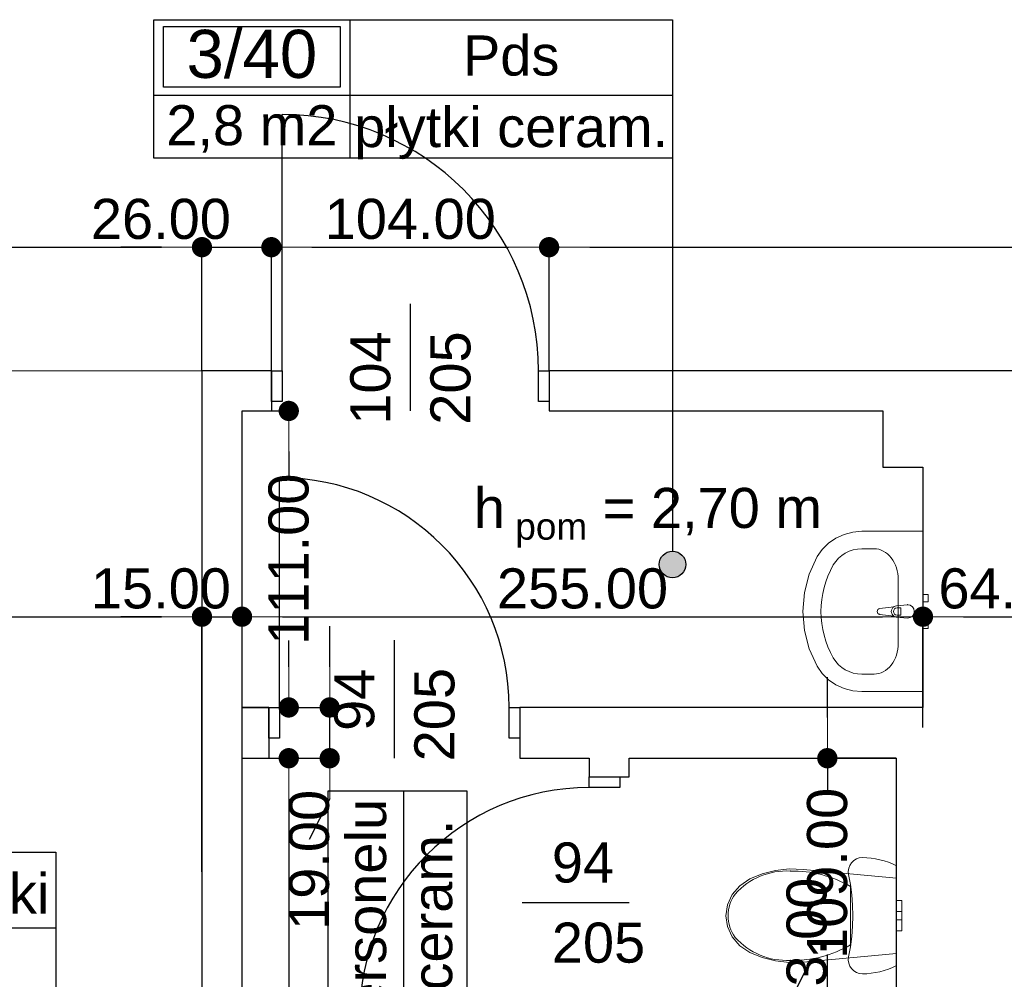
# Model space of a CAD drawing. Header units: millimetres. Extents: x -175445 to -20415, y -559200 to 231527.
# Tile 167 of 256: x -127893 to -124206, y -99254 to -95662. Entities that reach past the tile are written whole.
import ezdxf
from ezdxf.enums import TextEntityAlignment as Align

# ---------------------------------------------------------------- set-up
doc = ezdxf.new("R2010")
doc.units = ezdxf.units.MM
doc.header["$MEASUREMENT"] = 0
for name, color, linetype in [('Drzwi', 7, 'Continuous'), ('Linia', 7, 'Continuous'), ('Obiekt', 7, 'Continuous'), ('Polilinia', 7, 'Continuous'), ('Strefa', 7, 'Continuous'), ('Słup', 7, 'Continuous'), ('Tekst', 7, 'Continuous'), ('Wymiary', 63, 'Continuous'), ('Ściana', 7, 'Continuous')]:
    doc.layers.add(name, color=color, linetype=linetype)
doc.styles.add('Arial', font='txt')
doc.styles.add('Times new roman', font='txt')
doc.dimstyles.new('GENERATED_STYLE__1', dxfattribs={"dimtxt": 150, "dimasz": 152, "dimexe": 0.18, "dimexo": 0, "dimgap": 0.09, "dimtad": 1, "dimtih": 1, "dimtoh": 1, "dimlfac": 0.1, "dimzin": 0, "dimdsep": 46, "dimtxsty": 'Arial', "dimblk": 'ARROWHEAD_11', "dimblk1": 'ARROWHEAD_11', "dimblk2": 'ARROWHEAD_11', "dimcen": 0.09, "dimclrd": 114, "dimclre": 114, "dimclrt": 114, "dimazin": 0, "dimtfac": 1, "dimtdec": 4, "dimtmove": 0, "dimatfit": 3, "dimfxl": 1, "dimtolj": 1, "dimtzin": 0, "dimarcsym": 0})
doc.dimstyles.new('GENERATED_STYLE__3', dxfattribs={"dimtxt": 150, "dimasz": 152, "dimexe": 0.18, "dimexo": 0, "dimgap": 0.09, "dimtad": 1, "dimlfac": 0.1, "dimzin": 0, "dimdsep": 46, "dimtxsty": 'Arial', "dimblk": 'ARROWHEAD_11', "dimblk1": 'ARROWHEAD_11', "dimblk2": 'ARROWHEAD_11', "dimcen": 0.09, "dimclrd": 114, "dimclre": 114, "dimclrt": 114, "dimazin": 0, "dimtfac": 1, "dimtdec": 4, "dimtmove": 2, "dimatfit": 3, "dimfxl": 1, "dimtolj": 1, "dimtzin": 0, "dimarcsym": 0})

# ---------------------------------------------------------------- blocks, each defined once
blk = doc.blocks.new('Pds_3_40_42', base_point=(-120964.1, 32971))
at = {"layer": 'Strefa'}
for p, q in [((-121698.2, 33253.9), (-119756, 33253.9)), ((-121698.2, 32735.3), (-121698.2, 33253.9)), ((-121661.5, 33227.9), (-121000.8, 33227.9)), ((-121661.5, 33001.6), (-121661.5, 33227.9)), ((-121000.8, 33227.9), (-121000.8, 33001.6)), ((-120964.1, 33253.9), (-120964.1, 32735.3)), ((-119756, 33253.9), (-119756, 32735.3)), ((-121000.8, 33001.6), (-121661.5, 33001.6)), ((-121698.2, 32971), (-119756, 32971)), ((-119756, 32735.3), (-121698.2, 32735.3))]:
    blk.add_line(p, q, dxfattribs=at)
at = {"layer": 'Strefa', "style": 'Arial'}
for tag, height, p in [('ROOM_NUMBER', 180, (-121331.2, 33126)), ('ROOM_NAME', 150, (-120360.1, 33119.8)), ('ROOM_CALC_AREA', 150, (-121331.2, 32859)), ('floor_f', 150, (-120360.1, 32851.9))]:
    blk.add_attdef(tag, text='', height=height, dxfattribs=at).set_placement(p, align=Align.MIDDLE_CENTER)
blk = doc.blocks.new('WC personelu_3_41_43', base_point=(-120761.9, 29002.4))
at = {"layer": 'Strefa'}
for p, q in [((-121044.8, 28268.3), (-121044.8, 30367.5)), ((-121044.8, 30367.5), (-120526.2, 30367.5)), ((-120761.9, 28268.3), (-120761.9, 30367.5)), ((-120526.2, 30367.5), (-120526.2, 28268.3)), ((-121044.8, 29002.4), (-120526.2, 29002.4)), ((-121018.8, 28305), (-121018.8, 28965.7)), ((-121018.8, 28965.7), (-120792.6, 28965.7)), ((-120792.6, 28965.7), (-120792.6, 28305)), ((-120792.6, 28305), (-121018.8, 28305)), ((-120526.2, 28268.3), (-121044.8, 28268.3))]:
    blk.add_line(p, q, dxfattribs=at)
at = {"layer": 'Strefa', "style": 'Arial'}
for tag, height, p in [('ROOM_NAME', 150, (-120903.3, 29673.1)), ('floor_f', 150, (-120655.8, 29671.9)), ('ROOM_NUMBER', 180, (-120908.1, 28644.2)), ('ROOM_CALC_AREA', 150, (-120655.8, 28642.7))]:
    blk.add_attdef(tag, text='', height=height, rotation=90, dxfattribs=at).set_placement(p, align=Align.MIDDLE_CENTER)
blk = doc.blocks.new('Punkt pielęgniarski_3_42_44', base_point=(-123872.4, 29854.3))
at = {"layer": 'Strefa'}
for p, q in [((-124651.5, 30137.2), (-122065.2, 30137.2)), ((-124651.5, 29618.6), (-124651.5, 30137.2)), ((-123872.4, 30137.2), (-123872.4, 29618.6)), ((-122065.2, 30137.2), (-122065.2, 29618.6)), ((-124612.5, 30111.2), (-123911.4, 30111.2)), ((-124612.5, 29884.9), (-124612.5, 30111.2)), ((-123911.4, 30111.2), (-123911.4, 29884.9)), ((-123911.4, 29884.9), (-124612.5, 29884.9)), ((-124651.5, 29854.3), (-122065.2, 29854.3)), ((-122065.2, 29618.6), (-124651.5, 29618.6))]:
    blk.add_line(p, q, dxfattribs=at)
at = {"layer": 'Strefa', "style": 'Arial'}
for tag, height, p in [('ROOM_NUMBER', 180, (-124261.9, 30009.3)), ('ROOM_NAME', 150, (-122968.8, 29982.7)), ('floor_f', 150, (-122968.8, 29755.6)), ('ROOM_CALC_AREA', 150, (-124261.9, 29742.3))]:
    blk.add_attdef(tag, text='', height=height, dxfattribs=at).set_placement(p, align=Align.MIDDLE_CENTER)
blk = doc.blocks.new('ARROWHEAD_11')
at = {"color": 0, "linetype": 'Continuous', "lineweight": 0}
blk.add_line((0, 0), (-1, 0), dxfattribs=at)
at = {"color": 0, "linetype": 'Continuous', "lineweight": 0, "const_width": 0.25, "flags": 128}
blk.add_lwpolyline([(-0.125, 0, 1), (0.125, 0, 1)], format="xyb", close=True, dxfattribs=at)
blk = doc.blocks.new('*D3585')
at = {"layer": 'Defpoints', "color": 0}
for p in [(-127210.7, -96513.6), (-131190.7, -96966.6), (-127210.7, -96976.6)]:
    blk.add_point(p, dxfattribs=at)
at = {"layer": 'Wymiary', "color": 114, "lineweight": -2}
for p, q in [((-131190.7, -96966.6), (-131190.7, -96513.5)), ((-131038.7, -96513.6), (-127362.7, -96513.6)), ((-127210.7, -96976.6), (-127210.7, -96513.5))]:
    blk.add_line(p, q, dxfattribs=at)
at = {"layer": 'Wymiary', "color": 114, "lineweight": -2, "xscale": 152, "yscale": 152, "zscale": 152, "rotation": 180}
blk.add_blockref('ARROWHEAD_11', (-131190.7, -96513.6), dxfattribs=at)
at = {"layer": 'Wymiary', "color": 114, "lineweight": -2, "xscale": 152, "yscale": 152, "zscale": 152}
blk.add_blockref('ARROWHEAD_11', (-127210.7, -96513.6), dxfattribs=at)
at = {"layer": 'Wymiary', "color": 114, "lineweight": 13, "insert": (-129314.6, -96408.6), "char_height": 150, "attachment_point": 5, "style": 'Arial'}
blk.add_mtext('\\A1;398.00', dxfattribs=at)
blk = doc.blocks.new('*D3586')
at = {"layer": 'Defpoints', "color": 0}
for p in [(-126950.7, -96513.6), (-127210.7, -96976.6), (-126950.7, -96976.6)]:
    blk.add_point(p, dxfattribs=at)
at = {"layer": 'Wymiary', "color": 114, "lineweight": -2}
for p, q in [((-127362.7, -96513.6), (-127514.7, -96513.6)), ((-127210.7, -96976.6), (-127210.7, -96513.5)), ((-127210.7, -96513.6), (-126950.7, -96513.6)), ((-126950.7, -96976.6), (-126950.7, -96513.5)), ((-126798.7, -96513.6), (-126646.7, -96513.6))]:
    blk.add_line(p, q, dxfattribs=at)
at = {"layer": 'Wymiary', "color": 114, "lineweight": -2, "xscale": 152, "yscale": 152, "zscale": 152}
blk.add_blockref('ARROWHEAD_11', (-127210.7, -96513.6), dxfattribs=at)
at = {"layer": 'Wymiary', "color": 114, "lineweight": -2, "xscale": 152, "yscale": 152, "zscale": 152, "rotation": 180}
blk.add_blockref('ARROWHEAD_11', (-126950.7, -96513.6), dxfattribs=at)
at = {"layer": 'Wymiary', "color": 114, "lineweight": 13, "insert": (-127364.6, -96408.6), "char_height": 150, "attachment_point": 5, "style": 'Arial'}
blk.add_mtext('\\A1;26.00', dxfattribs=at)
blk = doc.blocks.new('*D3587')
at = {"layer": 'Defpoints', "color": 0}
for p in [(-125910.7, -96513.6), (-126950.7, -96976.6), (-125910.7, -96976.6)]:
    blk.add_point(p, dxfattribs=at)
at = {"layer": 'Wymiary', "color": 114, "lineweight": -2}
for p, q in [((-126950.7, -96976.6), (-126950.7, -96513.5)), ((-126798.7, -96513.6), (-126062.7, -96513.6)), ((-125910.7, -96976.6), (-125910.7, -96513.5))]:
    blk.add_line(p, q, dxfattribs=at)
at = {"layer": 'Wymiary', "color": 114, "lineweight": -2, "xscale": 152, "yscale": 152, "zscale": 152, "rotation": 180}
blk.add_blockref('ARROWHEAD_11', (-126950.7, -96513.6), dxfattribs=at)
at = {"layer": 'Wymiary', "color": 114, "lineweight": -2, "xscale": 152, "yscale": 152, "zscale": 152}
blk.add_blockref('ARROWHEAD_11', (-125910.7, -96513.6), dxfattribs=at)
at = {"layer": 'Wymiary', "color": 114, "lineweight": 13, "insert": (-126430.7, -96408.6), "char_height": 150, "attachment_point": 5, "style": 'Arial'}
blk.add_mtext('\\A1;104.00', dxfattribs=at)
blk = doc.blocks.new('*D3588')
at = {"layer": 'Defpoints', "color": 0}
for p in [(-121790.7, -96513.6), (-125910.7, -96976.6), (-121790.7, -96976.6)]:
    blk.add_point(p, dxfattribs=at)
at = {"layer": 'Wymiary', "color": 114, "lineweight": -2}
for p, q in [((-125910.7, -96976.6), (-125910.7, -96513.5)), ((-125758.7, -96513.6), (-121942.7, -96513.6)), ((-121790.7, -96976.6), (-121790.7, -96513.5))]:
    blk.add_line(p, q, dxfattribs=at)
at = {"layer": 'Wymiary', "color": 114, "lineweight": -2, "xscale": 152, "yscale": 152, "zscale": 152, "rotation": 180}
blk.add_blockref('ARROWHEAD_11', (-125910.7, -96513.6), dxfattribs=at)
at = {"layer": 'Wymiary', "color": 114, "lineweight": -2, "xscale": 152, "yscale": 152, "zscale": 152}
blk.add_blockref('ARROWHEAD_11', (-121790.7, -96513.6), dxfattribs=at)
at = {"layer": 'Wymiary', "color": 114, "lineweight": 13, "insert": (-123850.7, -96408.6), "char_height": 150, "attachment_point": 5, "style": 'Arial'}
blk.add_mtext('\\A1;412.00', dxfattribs=at)
blk = doc.blocks.new('*D3619')
at = {"layer": 'Defpoints', "color": 0}
for p in [(-131330.7, -96966.6), (-127210.7, -97896.9), (-127210.7, -98851.6)]:
    blk.add_point(p, dxfattribs=at)
at = {"layer": 'Wymiary', "color": 114, "lineweight": -2}
for p, q in [((-131330.7, -96966.6), (-131330.7, -97897.1)), ((-131178.7, -97896.9), (-127362.7, -97896.9)), ((-127210.7, -98851.6), (-127210.7, -97896.7))]:
    blk.add_line(p, q, dxfattribs=at)
at = {"layer": 'Wymiary', "color": 114, "lineweight": -2, "xscale": 152, "yscale": 152, "zscale": 152, "rotation": 180}
blk.add_blockref('ARROWHEAD_11', (-131330.7, -97896.9), dxfattribs=at)
at = {"layer": 'Wymiary', "color": 114, "lineweight": -2, "xscale": 152, "yscale": 152, "zscale": 152}
blk.add_blockref('ARROWHEAD_11', (-127210.7, -97896.9), dxfattribs=at)
at = {"layer": 'Wymiary', "color": 114, "lineweight": 13, "insert": (-129384.6, -97791.9), "char_height": 150, "attachment_point": 5, "style": 'Arial'}
blk.add_mtext('\\A1;412.00', dxfattribs=at)
blk = doc.blocks.new('*D3620')
at = {"layer": 'Defpoints', "color": 0}
for p in [(-127060.7, -97896.9), (-127210.7, -98851.6), (-127060.7, -98851.6)]:
    blk.add_point(p, dxfattribs=at)
at = {"layer": 'Wymiary', "color": 114, "lineweight": -2}
for p, q in [((-127362.7, -97896.9), (-127514.7, -97896.9)), ((-127210.7, -98851.6), (-127210.7, -97896.7)), ((-127210.7, -97896.9), (-127060.7, -97896.9)), ((-127060.7, -98851.6), (-127060.7, -97896.7)), ((-126908.7, -97896.9), (-126756.7, -97896.9))]:
    blk.add_line(p, q, dxfattribs=at)
at = {"layer": 'Wymiary', "color": 114, "lineweight": -2, "xscale": 152, "yscale": 152, "zscale": 152}
blk.add_blockref('ARROWHEAD_11', (-127210.7, -97896.9), dxfattribs=at)
at = {"layer": 'Wymiary', "color": 114, "lineweight": -2, "xscale": 152, "yscale": 152, "zscale": 152, "rotation": 180}
blk.add_blockref('ARROWHEAD_11', (-127060.7, -97896.9), dxfattribs=at)
at = {"layer": 'Wymiary', "color": 114, "lineweight": 13, "insert": (-127364.6, -97791.9), "char_height": 150, "attachment_point": 5, "style": 'Arial'}
blk.add_mtext('\\A1;15.00', dxfattribs=at)
blk = doc.blocks.new('*D3621')
at = {"layer": 'Defpoints', "color": 0}
for p in [(-124510.7, -97896.9), (-124510.7, -98311.6), (-127060.7, -98851.6)]:
    blk.add_point(p, dxfattribs=at)
at = {"layer": 'Wymiary', "color": 114, "lineweight": -2}
for p, q in [((-127060.7, -98851.6), (-127060.7, -97896.7)), ((-126908.7, -97896.9), (-124662.7, -97896.9)), ((-124510.7, -98311.6), (-124510.7, -97896.7))]:
    blk.add_line(p, q, dxfattribs=at)
at = {"layer": 'Wymiary', "color": 114, "lineweight": -2, "xscale": 152, "yscale": 152, "zscale": 152, "rotation": 180}
blk.add_blockref('ARROWHEAD_11', (-127060.7, -97896.9), dxfattribs=at)
at = {"layer": 'Wymiary', "color": 114, "lineweight": -2, "xscale": 152, "yscale": 152, "zscale": 152}
blk.add_blockref('ARROWHEAD_11', (-124510.7, -97896.9), dxfattribs=at)
at = {"layer": 'Wymiary', "color": 114, "lineweight": 13, "insert": (-125785.7, -97791.9), "char_height": 150, "attachment_point": 5, "style": 'Arial'}
blk.add_mtext('\\A1;255.00', dxfattribs=at)
blk = doc.blocks.new('*D3622')
at = {"layer": 'Defpoints', "color": 0}
for p in [(-123870.7, -97126.6), (-123870.7, -97896.9), (-124510.7, -98311.6)]:
    blk.add_point(p, dxfattribs=at)
at = {"layer": 'Wymiary', "color": 114, "lineweight": -2}
for p, q in [((-123870.7, -97126.6), (-123870.7, -97897.1)), ((-124510.7, -98311.6), (-124510.7, -97896.7)), ((-124358.7, -97896.9), (-124022.7, -97896.9))]:
    blk.add_line(p, q, dxfattribs=at)
at = {"layer": 'Wymiary', "color": 114, "lineweight": -2, "xscale": 152, "yscale": 152, "zscale": 152, "rotation": 180}
blk.add_blockref('ARROWHEAD_11', (-124510.7, -97896.9), dxfattribs=at)
at = {"layer": 'Wymiary', "color": 114, "lineweight": -2, "xscale": 152, "yscale": 152, "zscale": 152}
blk.add_blockref('ARROWHEAD_11', (-123870.7, -97896.9), dxfattribs=at)
at = {"layer": 'Wymiary', "color": 114, "lineweight": 13, "insert": (-124190.7, -97791.9), "char_height": 150, "attachment_point": 5, "style": 'Arial'}
blk.add_mtext('\\A1;64.00', dxfattribs=at)
blk = doc.blocks.new('*D3685')
at = {"layer": 'Defpoints', "color": 0}
for p in [(-127060.7, -98426.6), (-126885.7, -98426.6), (-127060.7, -100726.6)]:
    blk.add_point(p, dxfattribs=at)
at = {"layer": 'Wymiary', "color": 114, "lineweight": -2}
for p, q in [((-127060.7, -98426.6), (-126885.5, -98426.6)), ((-126885.7, -98578.6), (-126885.7, -99378)), ((-126885.7, -100574.6), (-126885.7, -100002.9)), ((-127060.7, -100726.6), (-126885.5, -100726.6))]:
    blk.add_line(p, q, dxfattribs=at)
at = {"layer": 'Wymiary', "color": 114, "lineweight": -2, "xscale": 152, "yscale": 152, "zscale": 152}
for p, rotation in [((-126885.7, -98426.6), 90), ((-126885.7, -100726.6), 270)]:
    blk.add_blockref('ARROWHEAD_11', p, dxfattribs=dict(at, rotation=rotation))
at = {"layer": 'Wymiary', "color": 114, "lineweight": 13, "insert": (-126885.7, -99690.4), "char_height": 150, "attachment_point": 5, "rotation": 90, "style": 'Arial'}
blk.add_mtext('\\A1;230.00', dxfattribs=at)
blk = doc.blocks.new('*D3686')
at = {"layer": 'Defpoints', "color": 0}
for p in [(-127060.7, -98236.6), (-126732.4, -98236.6), (-127060.7, -98426.6)]:
    blk.add_point(p, dxfattribs=at)
at = {"layer": 'Wymiary', "color": 114, "lineweight": -2}
for p, q in [((-126732.4, -98084.6), (-126732.4, -97932.6)), ((-127060.7, -98236.6), (-126732.2, -98236.6)), ((-126732.4, -98426.6), (-126732.4, -98236.6)), ((-127060.7, -98426.6), (-126732.2, -98426.6)), ((-126732.4, -98578.6), (-126809, -98730.6))]:
    blk.add_line(p, q, dxfattribs=at)
at = {"layer": 'Wymiary', "color": 114, "lineweight": -2, "xscale": 152, "yscale": 152, "zscale": 152}
for p, rotation in [((-126732.4, -98236.6), 270), ((-126732.4, -98426.6), 90)]:
    blk.add_blockref('ARROWHEAD_11', p, dxfattribs=dict(at, rotation=rotation))
at = {"layer": 'Wymiary', "color": 114, "lineweight": 13, "insert": (-126809, -98807.3), "char_height": 150, "attachment_point": 5, "rotation": 90, "style": 'Arial'}
blk.add_mtext('\\A1;19.00', dxfattribs=at)
blk = doc.blocks.new('*D3687')
at = {"layer": 'Defpoints', "color": 0}
for p in [(-127060.7, -97126.6), (-126885.7, -97126.6), (-127060.7, -98236.6)]:
    blk.add_point(p, dxfattribs=at)
at = {"layer": 'Wymiary', "color": 114, "lineweight": -2}
for p, q in [((-127060.7, -97126.6), (-126885.5, -97126.6)), ((-126885.7, -97278.6), (-126885.7, -97377.5)), ((-126885.7, -98084.6), (-126885.7, -97985.7)), ((-127060.7, -98236.6), (-126885.5, -98236.6))]:
    blk.add_line(p, q, dxfattribs=at)
at = {"layer": 'Wymiary', "color": 114, "lineweight": -2, "xscale": 152, "yscale": 152, "zscale": 152}
for p, rotation in [((-126885.7, -97126.6), 90), ((-126885.7, -98236.6), 270)]:
    blk.add_blockref('ARROWHEAD_11', p, dxfattribs=dict(at, rotation=rotation))
at = {"layer": 'Wymiary', "color": 114, "lineweight": 13, "insert": (-126885.7, -97681.6), "char_height": 150, "attachment_point": 5, "rotation": 90, "style": 'Arial'}
blk.add_mtext('\\A1;111.00', dxfattribs=at)
blk = doc.blocks.new('*D3705')
at = {"layer": 'Defpoints', "color": 0}
for p in [(-125022.3, -99516.6), (-124610.7, -99516.6), (-124280.7, -99646.6)]:
    blk.add_point(p, dxfattribs=at)
at = {"layer": 'Wymiary', "color": 114, "lineweight": -2}
for p, q in [((-125022.3, -99364.6), (-124945.6, -99212.6)), ((-124610.7, -99516.6), (-125022.5, -99516.6)), ((-125022.3, -99646.6), (-125022.3, -99516.6)), ((-124280.7, -99646.6), (-125022.5, -99646.6)), ((-125022.3, -99798.6), (-125022.3, -99950.6))]:
    blk.add_line(p, q, dxfattribs=at)
at = {"layer": 'Wymiary', "color": 114, "lineweight": -2, "xscale": 152, "yscale": 152, "zscale": 152}
for p, rotation in [((-125022.3, -99516.6), 270), ((-125022.3, -99646.6), 90)]:
    blk.add_blockref('ARROWHEAD_11', p, dxfattribs=dict(at, rotation=rotation))
at = {"layer": 'Wymiary', "color": 114, "lineweight": 13, "insert": (-124945.6, -99135.9), "char_height": 150, "attachment_point": 5, "rotation": 90, "style": 'Arial'}
blk.add_mtext('\\A1;13.00', dxfattribs=at)
blk = doc.blocks.new('*D3706')
at = {"layer": 'Defpoints', "color": 0}
for p in [(-124868.8, -98426.6), (-124610.7, -98426.6), (-124610.7, -99516.6)]:
    blk.add_point(p, dxfattribs=at)
at = {"layer": 'Wymiary', "color": 114, "lineweight": -2}
for p, q in [((-124868.8, -98274.6), (-124868.8, -98122.6)), ((-124610.7, -98426.6), (-124869, -98426.6)), ((-124868.8, -98426.6), (-124868.8, -98553.6)), ((-124868.8, -99516.6), (-124868.8, -99161.9)), ((-124610.7, -99516.6), (-124869, -99516.6)), ((-124868.8, -99668.6), (-124868.8, -99820.6))]:
    blk.add_line(p, q, dxfattribs=at)
at = {"layer": 'Wymiary', "color": 114, "lineweight": -2, "xscale": 152, "yscale": 152, "zscale": 152}
for p, rotation in [((-124868.8, -98426.6), 270), ((-124868.8, -99516.6), 90)]:
    blk.add_blockref('ARROWHEAD_11', p, dxfattribs=dict(at, rotation=rotation))
at = {"layer": 'Wymiary', "color": 114, "lineweight": 13, "insert": (-124868.8, -98857.8), "char_height": 150, "attachment_point": 5, "rotation": 90, "style": 'Arial'}
blk.add_mtext('\\A1;109.00', dxfattribs=at)

msp = doc.modelspace()

# ---------------------------------------------------------------- hatches: boundary and pattern name
at = {"layer": 'Polilinia', "linetype": 'Continuous'}
msp.add_hatch(color=256, dxfattribs=at).paths.add_polyline_path([(-125398.734, -97701.26), (-125402.541, -97682.125), (-125413.379, -97665.904), (-125429.6, -97655.066), (-125448.734, -97651.26), (-125467.869, -97655.066), (-125484.09, -97665.904), (-125494.928, -97682.125), (-125498.734, -97701.26), (-125494.928, -97720.394), (-125484.09, -97736.615), (-125467.869, -97747.453), (-125448.734, -97751.26), (-125429.6, -97747.453), (-125413.379, -97736.615), (-125402.541, -97720.394)])

# ---------------------------------------------------------------- linework, layer by layer
at = {"layer": 'Drzwi'}
for p, q in [((-126910.722, -96976.604), (-126910.722, -96016.604)), ((-126950.722, -96976.604), (-126910.722, -96976.604)), ((-126950.722, -97091.604), (-126950.722, -96976.604)), ((-126950.722, -96976.604), (-126950.722, -97091.604)), ((-126910.722, -96976.604), (-126910.722, -97091.604)), ((-125950.722, -97091.604), (-125950.722, -96976.604)), ((-125950.722, -96976.604), (-125910.722, -96976.604)), ((-125910.722, -96976.604), (-125910.722, -97091.604)), ((-125910.722, -96976.604), (-125910.722, -97091.604)), ((-126910.722, -97091.604), (-126950.722, -97091.604)), ((-125910.722, -97091.604), (-125950.722, -97091.604)), ((-126920.722, -98236.604), (-126920.722, -97376.604)), ((-126960.722, -98236.604), (-126920.722, -98236.604)), ((-126960.722, -98351.604), (-126960.722, -98236.604)), ((-126960.722, -98236.604), (-126960.722, -98351.604)), ((-126920.722, -98236.604), (-126920.722, -98351.604)), ((-126060.722, -98351.604), (-126060.722, -98236.604)), ((-126060.722, -98236.604), (-126020.722, -98236.604)), ((-126020.722, -98236.604), (-126020.722, -98351.604)), ((-126020.722, -98236.604), (-126020.722, -98351.604)), ((-126920.722, -98351.604), (-126960.722, -98351.604)), ((-126020.722, -98351.604), (-126060.722, -98351.604)), ((-125760.722, -98536.604), (-125760.722, -98496.604)), ((-125760.722, -98496.604), (-125645.722, -98496.604)), ((-125760.722, -98496.604), (-125645.722, -98496.604)), ((-125645.722, -98496.604), (-125645.722, -98536.604)), ((-125645.722, -98536.604), (-125760.722, -98536.604))]:
    msp.add_line(p, q, dxfattribs=at)
for centre, radius, start, end in [((-126910.722, -96976.604), 960, 0, 90), ((-126920.722, -98236.604), 860, 0, 90), ((-125760.722, -99396.604), 860, 90, 180)]:
    msp.add_arc(centre, radius, start, end, dxfattribs=at)
at = {"layer": 'Linia'}
msp.add_line((-132220.722, -96966.604), (-126950.722, -96976.604), dxfattribs=at)
at = {"layer": 'Obiekt'}
for p, q in [((-126430.722, -96725.226), (-126430.722, -97126.604)), ((-126490.722, -97985.226), (-126490.722, -98426.604)), ((-126012.1, -98966.604), (-125610.722, -98966.604))]:
    msp.add_line(p, q, dxfattribs=at)
at = {"layer": 'Obiekt', "color": 8, "lineweight": 5}
for p, q in [((-124806.179, -97588.628), (-124836.702, -97602.642)), ((-124773.535, -97580.036), (-124806.179, -97588.628)), ((-124739.813, -97577.141), (-124773.535, -97580.036)), ((-124510.722, -97577.141), (-124739.813, -97577.141)), ((-124510.722, -98177.141), (-124510.722, -97577.141)), ((-124864.129, -97621.632), (-124887.582, -97644.989)), ((-124836.702, -97602.642), (-124864.129, -97621.632)), ((-124906.313, -97671.967), (-124936.254, -97737.159)), ((-124887.582, -97644.989), (-124906.313, -97671.967)), ((-124693.995, -97642.358), (-124739.813, -97642.358)), ((-124936.254, -97737.159), (-124954.553, -97806.179)), ((-124603.04, -97995.967), (-124603.04, -97758.315)), ((-124954.553, -97806.179), (-124960.709, -97877.141)), ((-124510.722, -97813.641), (-124510.722, -97840.641)), ((-124490.722, -97813.641), (-124510.722, -97813.641)), ((-124490.722, -97840.641), (-124490.722, -97813.641)), ((-124619.506, -97859.411), (-124672.44, -97866.041)), ((-124568.04, -97852.141), (-124609.993, -97856.141)), ((-124510.722, -97840.641), (-124490.722, -97840.641)), ((-124960.709, -97877.141), (-124954.553, -97948.102)), ((-124672.44, -97888.241), (-124619.506, -97894.871)), ((-124607.821, -97863.541), (-124592.951, -97863.541)), ((-124592.951, -97890.741), (-124607.821, -97890.741)), ((-124592.951, -97863.541), (-124592.951, -97890.741)), ((-124609.993, -97898.141), (-124568.04, -97902.141)), ((-124510.722, -97913.641), (-124510.722, -97940.641)), ((-124490.722, -97913.641), (-124510.722, -97913.641)), ((-124490.722, -97940.641), (-124490.722, -97913.641)), ((-124954.553, -97948.102), (-124936.254, -98017.123)), ((-124510.722, -97940.641), (-124490.722, -97940.641)), ((-124936.254, -98017.123), (-124906.313, -98082.315)), ((-124906.313, -98082.315), (-124887.582, -98109.293)), ((-124887.582, -98109.293), (-124864.129, -98132.65)), ((-124693.995, -98111.924), (-124739.813, -98111.924)), ((-124864.129, -98132.65), (-124836.702, -98151.639)), ((-124836.702, -98151.639), (-124806.179, -98165.654)), ((-124806.179, -98165.654), (-124773.535, -98174.246)), ((-124773.535, -98174.246), (-124739.813, -98177.141)), ((-124739.813, -98177.141), (-124510.722, -98177.141)), ((-124778.347, -98817.925), (-124784.653, -98827.67)), ((-124770.055, -98809.803), (-124778.347, -98817.925)), ((-124760.183, -98803.7), (-124770.055, -98809.803)), ((-124749.212, -98799.915), (-124760.183, -98803.7)), ((-124737.677, -98798.632), (-124749.212, -98799.915)), ((-124721.022, -98799.121), (-124737.677, -98798.632)), ((-124704.424, -98800.586), (-124721.022, -98799.121)), ((-124687.94, -98803.022), (-124704.424, -98800.586)), ((-124671.628, -98806.422), (-124687.94, -98803.022)), ((-124655.543, -98810.772), (-124671.628, -98806.422)), ((-124639.74, -98816.058), (-124655.543, -98810.772)), ((-124624.275, -98822.263), (-124639.74, -98816.058)), ((-125062.626, -98846.709), (-125112.373, -98859.114)), ((-125011.28, -98841.221), (-125062.626, -98846.709)), ((-124959.584, -98842.784), (-125011.28, -98841.221)), ((-124609.201, -98875.157), (-124959.584, -98842.784)), ((-124788.667, -98838.562), (-124790.19, -98850.071)), ((-124790.19, -98850.071), (-124789.151, -98861.633)), ((-124784.653, -98827.67), (-124788.667, -98838.562)), ((-124609.201, -98829.364), (-124624.275, -98822.263)), ((-124609.201, -99202.901), (-124609.201, -98829.364)), ((-125159.311, -98878.135), (-125196.506, -98903.732)), ((-125112.373, -98859.114), (-125159.311, -98878.135)), ((-124789.151, -98861.633), (-124782.369, -98899.917)), ((-124609.201, -99157.107), (-124609.201, -98875.157)), ((-125196.506, -98903.732), (-125225.024, -98936.775)), ((-124782.369, -98899.917), (-124777.513, -98938.493)), ((-124782.244, -99016.132), (-124782.244, -98907.191)), ((-125225.024, -98936.775), (-125242.984, -98975.084)), ((-124777.513, -98938.493), (-124774.594, -98977.264)), ((-124609.201, -98959.132), (-124609.201, -98975.827)), ((-124609.201, -98959.132), (-124589.201, -98959.132)), ((-124589.201, -98959.132), (-124589.201, -98975.827)), ((-125242.984, -98975.084), (-125249.201, -99016.132)), ((-124774.594, -98977.264), (-124773.62, -99016.132)), ((-124609.201, -98975.827), (-124609.201, -99000.132)), ((-124609.201, -99000.132), (-124609.201, -99004.819)), ((-124609.201, -99000.132), (-124589.201, -99000.132)), ((-124589.201, -98975.827), (-124589.201, -99000.132)), ((-124589.201, -99000.132), (-124589.201, -99004.819)), ((-125249.201, -99016.132), (-125242.984, -99057.181)), ((-125240.562, -99016.133), (-125240.562, -99016.132)), ((-124782.244, -99125.074), (-124782.244, -99016.132)), ((-124773.62, -99016.132), (-124774.594, -99055.001)), ((-124609.201, -99004.819), (-124609.201, -99016.132)), ((-124609.201, -99016.132), (-124609.201, -99027.446)), ((-124609.201, -99027.446), (-124609.201, -99032.132)), ((-124609.201, -99032.132), (-124589.201, -99032.132)), ((-124609.201, -99032.132), (-124609.201, -99056.437)), ((-124589.201, -99004.819), (-124589.201, -99016.132)), ((-124589.201, -99016.132), (-124589.201, -99027.446)), ((-124589.201, -99027.446), (-124589.201, -99032.132)), ((-124589.201, -99032.132), (-124589.201, -99056.437)), ((-125242.984, -99057.181), (-125225.024, -99095.489)), ((-124774.594, -99055.001), (-124777.513, -99093.772)), ((-124609.201, -99056.437), (-124609.201, -99073.132)), ((-124609.201, -99073.132), (-124589.201, -99073.132)), ((-124589.201, -99056.437), (-124589.201, -99073.132)), ((-125225.024, -99095.489), (-125196.506, -99128.532)), ((-125213.751, -99097.208), (-125213.75, -99097.209)), ((-124777.513, -99093.772), (-124782.369, -99132.348)), ((-125196.506, -99128.532), (-125159.311, -99154.13)), ((-124782.369, -99132.348), (-124789.151, -99170.632)), ((-125159.311, -99154.13), (-125112.373, -99173.151)), ((-125112.373, -99173.151), (-125062.626, -99185.556)), ((-125062.626, -99185.556), (-125011.28, -99191.044)), ((-124959.584, -99189.481), (-124609.201, -99157.107)), ((-124789.151, -99170.632), (-124790.19, -99182.194)), ((-124790.19, -99182.194), (-124788.667, -99193.702)), ((-125011.28, -99191.044), (-124959.584, -99189.481)), ((-124788.667, -99193.702), (-124784.653, -99204.595)), ((-124784.653, -99204.595), (-124778.347, -99214.34)), ((-124778.347, -99214.34), (-124770.055, -99222.462)), ((-124770.055, -99222.462), (-124760.183, -99228.565)), ((-124671.628, -99225.843), (-124655.543, -99221.493)), ((-124655.543, -99221.493), (-124639.74, -99216.206)), ((-124639.74, -99216.206), (-124624.275, -99210.002)), ((-124624.275, -99210.002), (-124609.201, -99202.901)), ((-124760.183, -99228.565), (-124749.212, -99232.35)), ((-124749.212, -99232.35), (-124737.677, -99233.633)), ((-124737.677, -99233.633), (-124721.022, -99233.144)), ((-124721.022, -99233.144), (-124704.424, -99231.679)), ((-124704.424, -99231.679), (-124687.94, -99229.242)), ((-124687.94, -99229.242), (-124671.628, -99225.843))]:
    msp.add_line(p, q, dxfattribs=at)
for centre, radius, start, end in [((-124608.093, -97877.141), 21.086, 122.771025, 237.228975), ((-124608.093, -97877.141), 21.086, 95.169607, 122.771025), ((-124568.04, -97877.141), 25, 270, 90), ((-124671.05, -97877.141), 11.187, 97.138925, 262.861075), ((-124607.821, -97877.141), 13.6, 90, 270), ((-124608.093, -97877.141), 21.086, 237.228975, 264.830393), ((-125021.504, -99105.593), 256.976, 86.804848, 138.424498), ((-124997.138, -99274.228), 425.383, 59.651766, 91.353931), ((-125101.956, -99016.945), 138.565, 143.777196, 179.664414), ((-125101.959, -99015.32), 138.562, 180.335594, 216.222811), ((-125021.504, -98926.672), 256.976, 221.575502, 273.195152), ((-124997.138, -98758.037), 425.383, 268.646069, 300.348234)]:
    msp.add_arc(centre, radius, start, end, dxfattribs=at)
for centre, major_axis, ratio, start_param, end_param in [((-124739.813, -97758.289), (121.2, 0), 0.95652174, 1.57079633, 2.64461782), ((-124693.995, -97758.445), (0, 116.066), 0.78364566, 4.71238898, 6.28318531), ((-124510.722, -97877.141), (381.818, 0), 0.95652174, 2.64461781, 3.63856749), ((-124693.995, -97995.837), (0, 116.066), 0.78364566, 3.14159265, 4.71238898), ((-124739.813, -97995.993), (121.2, 0), 0.95652174, 3.63856748, 4.71238898)]:
    msp.add_ellipse(centre, major_axis=major_axis, ratio=ratio, start_param=start_param, end_param=end_param, dxfattribs=at)
for p in [(-124619.506, -97859.411), (-124568.04, -97852.141), (-124672.44, -97888.241), (-124609.993, -97898.141), (-125007.185, -98849.096), (-125213.75, -98935.056), (-124782.244, -99125.074), (-125007.185, -99183.169)]:
    msp.add_point(p, dxfattribs=at)
at = {"layer": 'Polilinia', "flags": 128}
msp.add_lwpolyline([(-125448.734, -96180.594), (-125448.734, -97651.26)], dxfattribs=at)
at = {"layer": 'Polilinia'}
msp.add_circle((-125448.734, -97701.26), 50, dxfattribs=at)
at = {"layer": 'Słup'}
for p, q in [((-124660.722, -97126.604), (-124660.722, -97336.604)), ((-124660.722, -97336.604), (-124510.722, -97336.604)), ((-124610.722, -98426.604), (-124610.722, -99516.604))]:
    msp.add_line(p, q, dxfattribs=at)
at = {"layer": 'Ściana'}
for p, q in [((-126950.722, -96976.604), (-126950.722, -97091.604)), ((-125910.722, -96976.604), (-125910.722, -97091.604)), ((-126950.722, -97091.604), (-126950.722, -97126.604)), ((-125910.722, -97091.604), (-125910.722, -97126.604)), ((-126960.722, -98236.604), (-126960.722, -98351.604)), ((-126020.722, -98236.604), (-126020.722, -98351.604)), ((-126960.722, -98351.604), (-126960.722, -98426.604)), ((-126020.722, -98351.604), (-126020.722, -98426.604)), ((-125760.722, -98496.604), (-125645.722, -98496.604)), ((-125645.722, -98496.604), (-125610.722, -98496.604))]:
    msp.add_line(p, q, dxfattribs=at)
at = {"layer": 'Ściana', "flags": 128}
for points in [[(-126950.722, -96976.604), (-127210.722, -96976.604)], [(-127210.722, -96976.604), (-127210.722, -100726.604)], [(-121790.722, -96976.604), (-125910.722, -96976.604)], [(-127060.722, -97126.604), (-126950.722, -97126.604)], [(-127060.722, -98236.604), (-127060.722, -97126.604)], [(-125910.722, -97126.604), (-124660.722, -97126.604)], [(-124510.722, -97336.604), (-124510.722, -98236.604)], [(-126960.722, -98236.604), (-127060.722, -98236.604)], [(-124510.722, -98236.604), (-126020.722, -98236.604)], [(-127060.722, -100726.604), (-127060.722, -98426.604)], [(-127060.722, -98426.604), (-126960.722, -98426.604)], [(-126020.722, -98426.604), (-125760.722, -98426.604)], [(-125760.722, -98426.604), (-125760.722, -98496.604)], [(-125610.722, -98426.604), (-124610.722, -98426.604)], [(-125610.722, -98496.604), (-125610.722, -98426.604)]]:
    msp.add_lwpolyline(points, dxfattribs=at)

# ---------------------------------------------------------------- block references
at = {"layer": 'Strefa'}
ref = msp.add_blockref('Pds_3_40_42', (-126656.895, -95944.88), dxfattribs=at)
ref.add_attrib('ROOM_NAME', 'Pds', dxfattribs={"color": 7, "height": 150, "style": 'Arial'}).set_placement((-126052.812, -95796.063), align=Align.MIDDLE_CENTER)
ref.add_attrib('ROOM_NUMBER', '3/40', dxfattribs={"color": 7, "height": 180, "style": 'Arial'}).set_placement((-127023.915, -95789.932), align=Align.MIDDLE_CENTER)
ref.add_attrib('ROOM_CALC_AREA', '2,8 m2', dxfattribs={"color": 7, "height": 150, "style": 'Arial'}).set_placement((-127023.915, -96056.934), align=Align.MIDDLE_CENTER)
ref.add_attrib('floor_f', 'płytki ceram.', dxfattribs={"color": 7, "height": 150, "style": 'Arial'}).set_placement((-126052.812, -96063.98), align=Align.MIDDLE_CENTER)
ref = msp.add_blockref('WC personelu_3_41_43', (-126454.662, -99913.508), dxfattribs=at)
ref.add_attrib('ROOM_NAME', 'WC personelu', dxfattribs={"color": 7, "height": 150, "rotation": 90, "style": 'Arial'}).set_placement((-126596.09, -99242.788), align=Align.MIDDLE_CENTER)
ref.add_attrib('ROOM_NUMBER', '3/41', dxfattribs={"color": 7, "height": 180, "rotation": 90, "style": 'Arial'}).set_placement((-126600.804, -100271.723), align=Align.MIDDLE_CENTER)
ref.add_attrib('ROOM_CALC_AREA', '6 m2', dxfattribs={"color": 7, "height": 150, "rotation": 90, "style": 'Arial'}).set_placement((-126348.59, -100273.191), align=Align.MIDDLE_CENTER)
ref.add_attrib('floor_f', 'płytki ceram.', dxfattribs={"color": 7, "height": 150, "rotation": 90, "style": 'Arial'}).set_placement((-126348.59, -99243.971), align=Align.MIDDLE_CENTER)
ref = msp.add_blockref('Punkt pielęgniarski_3_42_44', (-129565.159, -99061.581), dxfattribs=at)
ref.add_attrib('ROOM_NAME', 'Punkt pielęgniarski', dxfattribs={"color": 7, "height": 150, "style": 'Arial'}).set_placement((-128661.557, -98933.18), align=Align.MIDDLE_CENTER)
ref.add_attrib('ROOM_NUMBER', '3/42', dxfattribs={"color": 7, "height": 180, "style": 'Arial'}).set_placement((-129954.679, -98906.633), align=Align.MIDDLE_CENTER)
ref.add_attrib('ROOM_CALC_AREA', '15,4 m2', dxfattribs={"color": 7, "height": 150, "style": 'Arial'}).set_placement((-129954.679, -99173.635), align=Align.MIDDLE_CENTER)
ref.add_attrib('floor_f', 'tarket', dxfattribs={"color": 7, "height": 150, "style": 'Arial'}).set_placement((-128661.557, -99160.263), align=Align.MIDDLE_CENTER)

# ---------------------------------------------------------------- texts
at = {"layer": 'Obiekt', "char_height": 150, "attachment_point": 7, "rotation": 90, "style": 'Arial'}
for s, insert in [('\\A1;{\\fArial|b0|i0|c238|p38;104}', (-126503.254, -97178.265)), ('\\A1;{\\fArial|b0|i0|c238|p38;205}', (-126203.254, -97178.265)), ('\\A1;{\\fArial|b0|i0|c238|p38;94}', (-126563.254, -98324.436)), ('\\A1;{\\fArial|b0|i0|c238|p38;205}', (-126263.254, -98438.265))]:
    msp.add_mtext(s, dxfattribs=dict(at, insert=insert))
at = {"layer": 'Obiekt', "char_height": 150, "attachment_point": 7, "style": 'Arial'}
for s, insert in [('\\A1;{\\fArial|b0|i0|c238|p38;94}', (-125900.548, -98894.072)), ('\\A1;{\\fArial|b0|i0|c238|p38;205}', (-125900.548, -99194.072))]:
    msp.add_mtext(s, dxfattribs=dict(at, insert=insert))
at = {"layer": 'Tekst', "insert": (-125540.575, -97370.869), "char_height": 150, "attachment_point": 2, "style": 'Times new roman'}
msp.add_mtext('\\A1;{\\fArial|b0|i0|c0|p38;h\\fArial|b0|i0|c0|p38;\\A1{\\H.66x;\\S ^  pom;}\\fArial|b0|i0|c0|p38; = 2,70 m}', dxfattribs=at)

# ---------------------------------------------------------------- dimensions: what is measured, and where the dimension line sits
at = {"layer": 'Wymiary', "color": 114, "lineweight": 13}
for base, p1, p2, picture, middle in [((-127210.722, -96513.632), (-131190.722, -96966.604), (-127210.722, -96976.604), '*D3585', (-129314.551, -96408.632)), ((-126950.722, -96513.632), (-127210.722, -96976.604), (-126950.722, -96976.604), '*D3586', (-127364.551, -96408.632)), ((-125910.722, -96513.632), (-126950.722, -96976.604), (-125910.722, -96976.604), '*D3587', (-126430.722, -96408.632)), ((-121790.722, -96513.632), (-125910.722, -96976.604), (-121790.722, -96976.604), '*D3588', (-123850.722, -96408.632)), ((-127210.722, -97896.917), (-131330.722, -96966.604), (-127210.722, -98851.604), '*D3619', (-129384.551, -97791.917)), ((-123870.722, -97896.917), (-124510.722, -98311.604), (-123870.722, -97126.604), '*D3622', (-124190.722, -97791.917)), ((-127060.722, -97896.917), (-127210.722, -98851.604), (-127060.722, -98851.604), '*D3620', (-127364.551, -97791.917)), ((-124510.722, -97896.917), (-127060.722, -98851.604), (-124510.722, -98311.604), '*D3621', (-125785.722, -97791.917))]:
    dim = msp.add_linear_dim(base=base, p1=p1, p2=p2, dimstyle='GENERATED_STYLE__3', dxfattribs=at)
    dim.commit()
    dim.dimension.update_dxf_attribs({"geometry": picture, "text_midpoint": middle, "dimtype": 160})
for base, p1, p2, picture, middle in [((-126885.722, -97126.604), (-127060.722, -98236.604), (-127060.722, -97126.604), '*D3687', (-126885.722, -97681.604)), ((-126732.37, -98236.604), (-127060.722, -98426.604), (-127060.722, -98236.604), '*D3686', (-126809.046, -98807.28)), ((-124868.849, -98426.604), (-124610.722, -99516.604), (-124610.722, -98426.604), '*D3706', (-124868.849, -98857.775)), ((-126885.722, -98426.604), (-127060.722, -100726.604), (-127060.722, -98426.604), '*D3685', (-126885.722, -99690.433)), ((-125022.303, -99516.604), (-124280.722, -99646.604), (-124610.722, -99516.604), '*D3705', (-124945.576, -99135.877))]:
    dim = msp.add_linear_dim(base=base, p1=p1, p2=p2, angle=90, dimstyle='GENERATED_STYLE__1', dxfattribs=at)
    dim.commit()
    dim.dimension.update_dxf_attribs({"geometry": picture, "text_midpoint": middle, "dimtype": 160, "text_rotation": 90})

doc.saveas('drawing.dxf')
